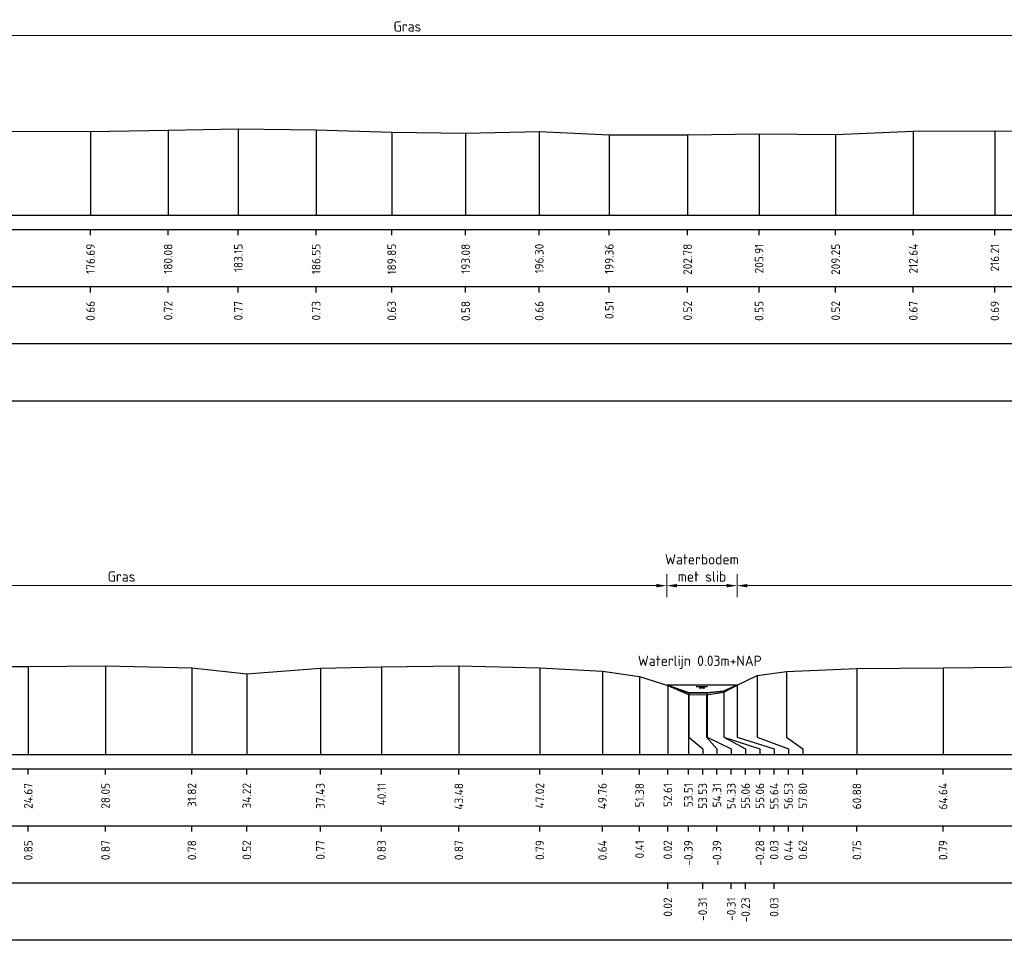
# Model space of a CAD drawing. Header units: metres. Extents: x 132725 to 140175, y 414354 to 417094.
# Tile 44 of 61: x 139874 to 139917, y 416888 to 416929. Entities that reach past the tile are written whole.
import ezdxf
from ezdxf.enums import TextEntityAlignment as Align

# ---------------------------------------------------------------- set-up
doc = ezdxf.new("R2010")
doc.units = ezdxf.units.M
doc.header["$PDMODE"] = 35
doc.header["$PDSIZE"] = 0.075
doc.layers.get('Defpoints').update_dxf_attribs({"true_color": 0x806000})
for name, color, linetype, lineweight in [('B-ME-GW-MAAIVELD-GD', 8, 'GW-MAAIVELD', 25), ('X-ME-AL-PROFIEL_BOVENKANT SLIB-GD', 42, 'Continuous', 35), ('X-XX-AL-DETAIL1-M', 7, 'Continuous', 18), ('X-XX-AL-NAP-T18', 7, 'Continuous', 18)]:
    doc.layers.add(name, color=color, linetype=linetype, lineweight=lineweight)
doc.layers.add('X-ME-AL-PROFIEL_WATERLIJN-GD', color=150, linetype='Continuous')
doc.layers.add('X-ME-AL-PROFIELRASTER-S', color=7, linetype='Continuous')
doc.styles.add('NLCS-ISO-ANNOTATIEF-T18', font='NLCS-ISO.ttf', dxfattribs={"height": 1.8})
doc.styles.add('NLCS-ISO-ANNOTATIVE-T18', font='NLCS-ISO.ttf', dxfattribs={"height": 1.8})
doc.linetypes.add('GW-MAAIVELD', pattern='A,12,[40,NLCS.SHX,S=1,R=0,X=0,Y=-0.5],12', length=24)
doc.dimstyles.new('NLCS-ANNOTATIEF-T18-PIJL_L2_H0', dxfattribs={"dimtxt": 2.5, "dimasz": 1.8, "dimexe": 2, "dimexo": 2, "dimgap": 0.7, "dimtad": 1, "dimzin": 0, "dimdsep": 46, "dimtxsty": 'NLCS-ISO-ANNOTATIEF-T18', "dimcen": 0, "dimdle": 2, "dimclrd": 256, "dimclre": 256, "dimclrt": 10, "dimaunit": 2, "dimadec": 0, "dimazin": 0, "dimtfac": 1, "dimtdec": 3, "dimtofl": 0, "dimtmove": 0, "dimatfit": 3, "dimfxl": 2, "dimfxlon": 1, "dimtfillclr": 256, "dimtolj": 1, "dimtzin": 0, "dimlwd": -1, "dimlwe": -1, "dimarcsym": 0})

# ---------------------------------------------------------------- blocks, each defined once
blk = doc.blocks.new('SAL-PROFIELRASTER_BALK_EIND1-D')
at = {"color": 0, "linetype": 'ByBlock', "lineweight": -2, "flags": 128}
for points in [[(0, 0), (1, 0)], [(0, -2.5), (1, -2.5)], [(0, -12.5), (1, -12.5)]]:
    blk.add_lwpolyline(points, dxfattribs=at)
blk = doc.blocks.new('SAL-PROFIELRASTER_BALK_EIND2-D')
at = {"color": 0, "linetype": 'ByBlock', "lineweight": -2}
blk.add_line((1, -12.5), (0, -12.5), dxfattribs=at)
blk = doc.blocks.new('SAL-PROFIELRASTER_BALK_DATA-D')
at = {"color": 0, "linetype": 'ByBlock', "lineweight": -2}
blk.add_lwpolyline([(0, -3.5), (0, -2.5)], dxfattribs=at)
at = {"color": 0, "linetype": 'ByBlock', "lineweight": -2, "style": 'NLCS-ISO-ANNOTATIVE-T18'}
blk.add_attdef('GETAL', text='', height=1.5, rotation=90, dxfattribs=at).set_placement((0.75, -5), align=Align.RIGHT)
blk = doc.blocks.new('SAL-PROFIELRASTER_AANHAAL-D')
at = {"color": 9, "linetype": 'ByBlock', "lineweight": -2, "flags": 128}
blk.add_lwpolyline([(0, 1), (0, 0)], dxfattribs=at)
blk = doc.blocks.new('*D87')
at = {"layer": 'Defpoints', "color": 0, "transparency": 16777216}
for p in [(139849.451, 416927.988), (139849.451, 416923.168), (139933.274, 416923.198)]:
    blk.add_point(p, dxfattribs=at)
at = {"layer": 'X-XX-AL-DETAIL1-M', "transparency": 16777216}
for p, q in [((139849.451, 416927.488), (139849.451, 416928.488)), ((139933.274, 416927.488), (139933.274, 416928.488)), ((139932.824, 416927.988), (139849.901, 416927.988))]:
    blk.add_line(p, q, dxfattribs=at)
for points in [[(139849.901, 416928.063), (139849.901, 416927.913), (139849.451, 416927.988)], [(139932.824, 416928.063), (139932.824, 416927.913), (139933.274, 416927.988)]]:
    blk.add_solid(points, dxfattribs=at)
at = {"layer": 'X-XX-AL-DETAIL1-M', "color": 10, "transparency": 16777216, "insert": (139891.362, 416928.388), "char_height": 0.45, "attachment_point": 5, "style": 'NLCS-ISO-ANNOTATIEF-T18'}
blk.add_mtext('\\A1;Gras', dxfattribs=at)
blk = doc.blocks.new('SAL-PROFIELRASTER_AANHAAL_STAGGER-D')
at = {"color": 9, "linetype": 'ByBlock', "lineweight": -2, "flags": 128}
for points in [[(0, 0), (0, -0.25)], [(0, -0.25), (1, -0.75)], [(1, -0.75), (1, -1)]]:
    blk.add_lwpolyline(points, dxfattribs=at)
blk = doc.blocks.new('*D164')
at = {"layer": 'Defpoints', "color": 0, "transparency": 16777216}
for p in [(139902.697, 416903.949), (139902.697, 416899.605), (139905.767, 416899.605)]:
    blk.add_point(p, dxfattribs=at)
at = {"layer": 'X-XX-AL-DETAIL1-M', "transparency": 16777216}
for p, q in [((139902.697, 416903.449), (139902.697, 416904.449)), ((139905.767, 416903.449), (139905.767, 416904.449)), ((139905.317, 416903.949), (139903.147, 416903.949))]:
    blk.add_line(p, q, dxfattribs=at)
for points in [[(139903.147, 416904.024), (139903.147, 416903.874), (139902.697, 416903.949)], [(139905.317, 416904.024), (139905.317, 416903.874), (139905.767, 416903.949)]]:
    blk.add_solid(points, dxfattribs=at)
at = {"layer": 'X-XX-AL-DETAIL1-M', "color": 10, "transparency": 16777216, "insert": (139904.232, 416904.724), "char_height": 0.45, "attachment_point": 5, "style": 'NLCS-ISO-ANNOTATIEF-T18'}
blk.add_mtext('\\A1;Waterbodem\\Pmet slib', dxfattribs=at)
blk = doc.blocks.new('*D174')
at = {"layer": 'Defpoints', "color": 0, "transparency": 16777216}
for p in [(139905.767, 416903.949), (139905.767, 416899.605), (139984.682, 416899.474)]:
    blk.add_point(p, dxfattribs=at)
at = {"layer": 'X-XX-AL-DETAIL1-M', "transparency": 16777216}
for p, q in [((139905.767, 416903.449), (139905.767, 416904.449)), ((139984.682, 416903.449), (139984.682, 416904.449)), ((139984.232, 416903.949), (139906.217, 416903.949))]:
    blk.add_line(p, q, dxfattribs=at)
for points in [[(139906.217, 416904.024), (139906.217, 416903.874), (139905.767, 416903.949)], [(139984.232, 416904.024), (139984.232, 416903.874), (139984.682, 416903.949)]]:
    blk.add_solid(points, dxfattribs=at)
at = {"layer": 'X-XX-AL-DETAIL1-M', "color": 10, "transparency": 16777216, "insert": (139945.224, 416904.349), "char_height": 0.45, "attachment_point": 5, "style": 'NLCS-ISO-ANNOTATIEF-T18'}
blk.add_mtext('\\A1;Gras', dxfattribs=at)
blk = doc.blocks.new('*D175')
at = {"layer": 'Defpoints', "color": 0, "transparency": 16777216}
for p in [(139855.048, 416903.949), (139855.048, 416899.618), (139902.697, 416899.605)]:
    blk.add_point(p, dxfattribs=at)
at = {"layer": 'X-XX-AL-DETAIL1-M', "transparency": 16777216}
for p, q in [((139855.048, 416903.449), (139855.048, 416904.449)), ((139902.697, 416903.449), (139902.697, 416904.449)), ((139902.247, 416903.949), (139855.498, 416903.949))]:
    blk.add_line(p, q, dxfattribs=at)
for points in [[(139855.498, 416904.024), (139855.498, 416903.874), (139855.048, 416903.949)], [(139902.247, 416904.024), (139902.247, 416903.874), (139902.697, 416903.949)]]:
    blk.add_solid(points, dxfattribs=at)
at = {"layer": 'X-XX-AL-DETAIL1-M', "color": 10, "transparency": 16777216, "insert": (139878.872, 416904.349), "char_height": 0.45, "attachment_point": 5, "style": 'NLCS-ISO-ANNOTATIEF-T18'}
blk.add_mtext('\\A1;Gras', dxfattribs=at)

msp = doc.modelspace()

# ---------------------------------------------------------------- linework, layer by layer
at = {"layer": 'B-ME-GW-MAAIVELD-GD', "ltscale": 0.1, "flags": 128}
for points in [[(139700.824, 416924.023), (139703.72, 416923.864), (139704.809, 416923.758), (139705.048, 416923.562), (139705.417, 416923.184), (139706.119, 416922.581), (139706.972, 416922.691), (139707.905, 416922.793), (139708.413, 416923.171), (139709.319, 416923.738), (139710.113, 416923.894), (139713.477, 416923.886), (139716.737, 416923.834), (139719.894, 416923.801), (139723.213, 416923.832), (139726.292, 416923.836), (139729.366, 416923.842), (139732.087, 416923.822), (139735.366, 416923.858), (139738.325, 416923.867), (139741.653, 416923.795), (139744.721, 416923.821), (139748.219, 416923.812), (139751.297, 416923.81), (139754.769, 416923.839), (139757.993, 416923.796), (139759.567, 416923.743), (139761.064, 416923.752), (139763.359, 416923.823), (139766.805, 416923.821), (139770.042, 416923.829), (139773.156, 416923.82), (139775.409, 416923.731), (139776.943, 416923.187), (139777.437, 416922.793), (139778.357, 416922.684), (139779.211, 416922.862), (139779.637, 416923.19), (139780.25, 416923.452), (139781.765, 416923.618), (139782.86, 416923.817), (139784.946, 416923.967), (139787.754, 416923.973), (139790.711, 416923.957), (139793.742, 416923.927), (139797.057, 416923.818), (139799.926, 416923.743), (139803.143, 416923.827), (139806.763, 416923.834), (139809.93, 416923.813), (139811.491, 416923.741), (139814.309, 416923.678), (139816.067, 416923.825), (139819.246, 416923.871), (139822.814, 416923.882), (139826.612, 416923.867), (139830.085, 416923.812), (139833.044, 416923.91), (139836.765, 416923.805), (139840.079, 416923.818), (139843.173, 416923.774), (139846.477, 416923.539), (139847.574, 416923.171), (139847.841, 416922.727), (139848.413, 416922.594), (139848.943, 416922.608), (139849.451, 416923.168), (139851.12, 416923.663), (139852.711, 416923.867), (139855.244, 416923.827), (139857.956, 416923.832), (139860.965, 416923.87), (139864.23, 416923.926), (139867.673, 416923.845), (139869.915, 416923.6), (139871.324, 416923.621), (139874.05, 416923.811), (139877.519, 416923.799), (139880.909, 416923.859), (139883.976, 416923.915), (139887.376, 416923.876), (139890.678, 416923.767), (139893.909, 416923.717), (139897.127, 416923.801), (139900.186, 416923.653), (139903.607, 416923.657), (139906.731, 416923.693), (139910.075, 416923.665), (139913.469, 416923.816), (139917.03, 416923.828), (139920.411, 416923.81), (139923.657, 416923.814), (139926.596, 416923.836), (139929.829, 416923.786), (139932.757, 416923.464), (139933.274, 416923.198), (139933.574, 416922.618), (139934.311, 416922.31), (139935.154, 416922.251), (139935.929, 416922.343), (139936.83, 416922.649), (139937.446, 416922.944), (139937.691, 416923.194), (139938.383, 416924.065), (139940.126, 416924.32), (139942.806, 416924.409), (139945.78, 416924.524), (139948.743, 416924.749), (139951.637, 416924.953), (139954.351, 416925.181), (139957.42, 416925.409), (139960.579, 416925.431), (139963.76, 416925.279), (139967.472, 416925.028), (139971.274, 416924.818), (139974.442, 416924.718), (139977.561, 416924.553), (139980.829, 416924.438), (139984.067, 416924.394), (139987.841, 416924.368), (139991.002, 416924.335), (139994.074, 416924.29), (139997.144, 416924.25), (140000.249, 416924.205), (140001.88, 416924.252), (140002.728, 416924.236), (140003.914, 416924.052), (140005.832, 416923.539), (140006.764, 416923.302), (140008.466, 416922.636), (140010.454, 416922.372), (140012.344, 416922.022), (140013.594, 416921.672)], [(139850.128, 416900.541), (139852.399, 416900.399), (139853.293, 416899.618), (139853.69, 416899.126), (139854.324, 416899.044), (139854.628, 416899.167), (139855.034, 416899.608), (139855.8, 416900.183), (139856.775, 416900.423), (139858.993, 416900.384), (139861.986, 416900.423), (139865.148, 416900.38), (139868.235, 416900.327), (139871.58, 416900.42), (139874.798, 416900.422), (139878.175, 416900.446), (139881.949, 416900.357), (139884.345, 416900.097), (139887.562, 416900.347), (139890.234, 416900.407), (139893.611, 416900.441), (139897.152, 416900.363), (139899.885, 416900.214), (139901.51, 416899.98), (139902.741, 416899.591), (139903.64, 416899.187), (139904.436, 416899.183), (139905.191, 416899.297), (139905.767, 416899.605), (139906.653, 416900.016), (139907.932, 416900.196), (139911.004, 416900.322), (139914.768, 416900.361), (139918.791, 416900.404), (139922.989, 416900.352), (139926.777, 416900.344), (139930.096, 416900.281), (139933.163, 416900.097), (139934.794, 416899.861), (139936.495, 416900.091), (139938.848, 416900.252), (139941.958, 416900.319), (139945.218, 416900.362), (139949.105, 416900.388), (139952.745, 416900.329), (139956.098, 416900.314), (139959.542, 416900.249), (139962.565, 416900.068), (139963.726, 416899.842), (139964.662, 416900.061), (139966.928, 416900.182), (139970.563, 416900.314), (139974.153, 416900.363), (139978.323, 416900.345), (139982.302, 416900.238), (139984.034, 416899.988), (139984.682, 416899.474), (139985.076, 416899.165), (139985.759, 416899.123), (139986.442, 416899.125), (139987.017, 416899.404), (139987.695, 416899.835), (139988.873, 416900.076), (139990.965, 416900.286), (139994.203, 416900.365), (139997.452, 416900.345), (140000.676, 416900.292), (140004.04, 416900.283), (140007.468, 416900.26), (140010.769, 416900.251), (140013.887, 416900.078), (140015.127, 416899.802), (140016.568, 416900.1), (140018.297, 416900.22), (140021.585, 416900.281), (140025.135, 416900.267), (140027.886, 416900.235), (140031.551, 416900.283), (140034.929, 416900.284), (140038.237, 416900.269), (140041.694, 416900.206), (140044.032, 416900.019), (140045.126, 416899.771), (140046.417, 416900.058), (140048.158, 416900.193), (140051.091, 416900.3), (140054.207, 416900.325), (140057.382, 416900.339), (140060.365, 416900.333), (140063.226, 416900.31), (140066.605, 416900.284), (140068.893, 416900.074), (140070.312, 416899.824), (140071.072, 416899.465), (140071.339, 416899.238), (140071.823, 416899.198), (140072.509, 416899.242), (140072.842, 416899.444), (140073.446, 416899.835), (140074.484, 416900.197), (140076.363, 416900.321), (140078.773, 416900.336), (140080.577, 416900.055), (140081.363, 416899.442), (140081.856, 416899.106), (140082.389, 416899.148), (140082.905, 416899.181), (140083.314, 416899.422), (140084.438, 416900.268), (140085.853, 416900.6), (140088.46, 416900.699), (140090.728, 416900.85), (140093.295, 416901.056), (140095.708, 416901.328), (140098.105, 416901.586), (140100.992, 416901.792), (140103.382, 416901.925), (140105.123, 416901.948), (140107.602, 416901.902), (140109.327, 416901.834), (140112.166, 416901.628), (140115.217, 416901.404), (140118.679, 416901.244), (140121.377, 416901.119), (140124.513, 416901.103), (140127.737, 416901.166), (140131.235, 416901.208), (140134.715, 416901.295), (140138.208, 416901.276), (140141.572, 416901.137), (140144.249, 416901.107), (140146.047, 416900.876), (140147.037, 416900.742), (140147.629, 416900.751), (140148.736, 416900.394), (140148.925, 416900.362), (140150.371, 416900.252), (140151.163, 416900.042), (140151.7, 416899.826), (140153.419, 416899.512), (140154.028, 416898.815), (140155.988, 416898.405), (140157.818, 416898.235)]]:
    msp.add_lwpolyline(points, dxfattribs=at)
at = {"layer": 'X-ME-AL-PROFIEL_BOVENKANT SLIB-GD'}
msp.add_lwpolyline([(139902.741, 416899.591), (139903.66, 416899.263), (139904.457, 416899.269), (139905.186, 416899.345), (139905.767, 416899.605)], dxfattribs=at)
at = {"layer": 'X-ME-AL-PROFIEL_WATERLIJN-GD'}
for points in [[(139905.767, 416899.605), (139902.697, 416899.605)], [(139903.982, 416899.544), (139904.482, 416899.544)], [(139904.107, 416899.484), (139904.357, 416899.484)]]:
    msp.add_lwpolyline(points, dxfattribs=at)

# ---------------------------------------------------------------- block references
at = {"layer": 'X-ME-AL-PROFIELRASTER-S'}
for p, yscale in [((139880.909, 416920.142), 3.717), ((139883.976, 416920.142), 3.773), ((139887.376, 416920.142), 3.734), ((139877.519, 416920.142), 3.657), ((139890.678, 416920.142), 3.625), ((139893.909, 416920.142), 3.575), ((139897.127, 416920.142), 3.659), ((139900.186, 416920.142), 3.511), ((139903.607, 416920.142), 3.515), ((139906.731, 416920.142), 3.551), ((139910.075, 416920.142), 3.523), ((139913.469, 416920.142), 3.674), ((139917.03, 416920.142), 3.686), ((139874.798, 416896.575), 3.847), ((139878.175, 416896.575), 3.871), ((139881.949, 416896.575), 3.782), ((139887.562, 416896.575), 3.772), ((139890.234, 416896.575), 3.832), ((139893.611, 416896.575), 3.866), ((139897.152, 416896.575), 3.788), ((139899.885, 416896.575), 3.639), ((139907.932, 416897.575), 2.621), ((139911.004, 416896.575), 3.747), ((139914.768, 416896.575), 3.786), ((139884.345, 416896.575), 3.522), ((139901.51, 416896.575), 3.405), ((139906.653, 416897.575), 2.441), ((139902.741, 416896.575), 3.016), ((139902.741, 416896.575), 3.016), ((139902.741, 416896.575), 3.016), ((139902.741, 416896.575), 3.016), ((139905.186, 416897.575), 1.77), ((139905.767, 416897.575), 2.03), ((139905.767, 416897.575), 2.03), ((139905.767, 416897.575), 2.03), ((139905.767, 416897.575), 2.03), ((139903.64, 416896.575), 2.612), ((139903.66, 416897.575), 1.688), ((139904.436, 416897.575), 1.608), ((139904.457, 416897.575), 1.694), ((139905.191, 416897.575), 1.722)]:
    msp.add_blockref('SAL-PROFIELRASTER_AANHAAL-D', p, dxfattribs=dict(at, yscale=yscale))
at = {"layer": 'X-ME-AL-PROFIELRASTER-S', "yscale": 0.25}
for name, p, xscale, zscale in [('SAL-PROFIELRASTER_BALK_EIND1-D', (139700.824, 416920.142), 313.5, 308.2663785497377), ('SAL-PROFIELRASTER_BALK_EIND2-D', (139700.824, 416917.642), 313.5, 308.2663785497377), ('SAL-PROFIELRASTER_BALK_EIND2-D', (139700.824, 416915.142), 313.5, 308.2663785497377), ('SAL-PROFIELRASTER_BALK_EIND1-D', (139850.128, 416896.575), 308, 303.9164703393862), ('SAL-PROFIELRASTER_BALK_EIND2-D', (139850.128, 416894.075), 308, 303.9164703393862), ('SAL-PROFIELRASTER_BALK_EIND2-D', (139850.128, 416891.575), 308, 303.9164703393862)]:
    msp.add_blockref(name, p, dxfattribs=dict(at, xscale=xscale, zscale=zscale))
at = {"layer": 'X-ME-AL-PROFIELRASTER-S', "xscale": 0.25, "yscale": 0.25, "zscale": 0.25}
for p, values in [((139877.519, 416920.142), {'GETAL': '176.69'}), ((139880.909, 416920.142), {'GETAL': '180.08'}), ((139883.976, 416920.142), {'GETAL': '183.15'}), ((139887.376, 416920.142), {'GETAL': '186.55'}), ((139890.678, 416920.142), {'GETAL': '189.85'}), ((139893.909, 416920.142), {'GETAL': '193.08'}), ((139897.127, 416920.142), {'GETAL': '196.30'}), ((139900.186, 416920.142), {'GETAL': '199.36'}), ((139903.607, 416920.142), {'GETAL': '202.78'}), ((139906.731, 416920.142), {'GETAL': '205.91'}), ((139910.075, 416920.142), {'GETAL': '209.25'}), ((139913.469, 416920.142), {'GETAL': '212.64'}), ((139917.03, 416920.142), {'GETAL': '216.21'}), ((139877.519, 416917.642), {'GETAL': '0.66'}), ((139880.909, 416917.642), {'GETAL': '0.72'}), ((139883.976, 416917.642), {'GETAL': '0.77'}), ((139887.376, 416917.642), {'GETAL': '0.73'}), ((139890.678, 416917.642), {'GETAL': '0.63'}), ((139893.909, 416917.642), {'GETAL': '0.58'}), ((139897.127, 416917.642), {'GETAL': '0.66'}), ((139900.186, 416917.642), {'GETAL': '0.51'}), ((139903.607, 416917.642), {'GETAL': '0.52'}), ((139906.731, 416917.642), {'GETAL': '0.55'}), ((139910.075, 416917.642), {'GETAL': '0.52'}), ((139913.469, 416917.642), {'GETAL': '0.67'}), ((139917.03, 416917.642), {'GETAL': '0.69'}), ((139874.798, 416896.575), {'GETAL': '24.67'}), ((139878.175, 416896.575), {'GETAL': '28.05'}), ((139881.949, 416896.575), {'GETAL': '31.82'}), ((139884.345, 416896.575), {'GETAL': '34.22'}), ((139887.562, 416896.575), {'GETAL': '37.43'}), ((139890.234, 416896.575), {'GETAL': '40.11'}), ((139893.611, 416896.575), {'GETAL': '43.48'}), ((139897.152, 416896.575), {'GETAL': '47.02'}), ((139899.885, 416896.575), {'GETAL': '49.76'}), ((139901.51, 416896.575), {'GETAL': '51.38'}), ((139902.741, 416896.575), {'GETAL': '52.61'}), ((139902.741, 416896.575), {'GETAL': '52.61'}), ((139902.741, 416896.575), {'GETAL': '52.61'}), ((139902.741, 416896.575), {'GETAL': '52.61'}), ((139903.64, 416896.575), {'GETAL': '53.51'}), ((139904.265, 416896.575), {'GETAL': '53.53'}), ((139904.89, 416896.575), {'GETAL': '54.31'}), ((139905.515, 416896.575), {'GETAL': '54.33'}), ((139906.14, 416896.575), {'GETAL': '55.06'}), ((139906.765, 416896.575), {'GETAL': '55.06'}), ((139907.39, 416896.575), {'GETAL': '55.64'}), ((139907.39, 416896.575), {'GETAL': '55.64'}), ((139907.39, 416896.575), {'GETAL': '55.64'}), ((139907.39, 416896.575), {'GETAL': '55.64'}), ((139908.015, 416896.575), {'GETAL': '56.53'}), ((139908.64, 416896.575), {'GETAL': '57.80'}), ((139911.004, 416896.575), {'GETAL': '60.88'}), ((139914.768, 416896.575), {'GETAL': '64.64'}), ((139874.798, 416894.075), {'GETAL': '0.85'}), ((139878.175, 416894.075), {'GETAL': '0.87'}), ((139881.949, 416894.075), {'GETAL': '0.78'}), ((139884.345, 416894.075), {'GETAL': '0.52'}), ((139887.562, 416894.075), {'GETAL': '0.77'}), ((139890.234, 416894.075), {'GETAL': '0.83'}), ((139893.611, 416894.075), {'GETAL': '0.87'}), ((139897.152, 416894.075), {'GETAL': '0.79'}), ((139899.885, 416894.075), {'GETAL': '0.64'}), ((139901.51, 416894.075), {'GETAL': '0.41'}), ((139902.741, 416894.075), {'GETAL': '0.02'}), ((139903.64, 416894.075), {'GETAL': '-0.39'}), ((139904.89, 416894.075), {'GETAL': '-0.39'}), ((139906.765, 416894.075), {'GETAL': '-0.28'}), ((139907.39, 416894.075), {'GETAL': '0.03'}), ((139908.015, 416894.075), {'GETAL': '0.44'}), ((139908.64, 416894.075), {'GETAL': '0.62'}), ((139911.004, 416894.075), {'GETAL': '0.75'}), ((139914.768, 416894.075), {'GETAL': '0.79'}), ((139902.741, 416891.575), {'GETAL': '0.02'}), ((139904.265, 416891.575), {'GETAL': '-0.31'}), ((139905.515, 416891.575), {'GETAL': '-0.31'}), ((139906.14, 416891.575), {'GETAL': '-0.23'}), ((139907.39, 416891.575), {'GETAL': '0.03'})]:
    msp.add_blockref('SAL-PROFIELRASTER_BALK_DATA-D', p, dxfattribs=at).add_auto_attribs(values)
at = {"layer": 'X-ME-AL-PROFIELRASTER-S'}
for p, xscale, zscale in [((139903.66, 416897.575), 0.6055481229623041, 0.6055481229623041), ((139904.436, 416897.575), 0.4544972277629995, 0.4544972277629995), ((139904.457, 416897.575), 1.058189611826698, 1.058189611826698), ((139905.186, 416897.575), 0.9541753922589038, 0.9541753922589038), ((139905.191, 416897.575), 1.574563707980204, 1.574563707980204), ((139905.767, 416897.575), 1.623614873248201, 1.623614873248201), ((139905.767, 416897.575), 1.623614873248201, 1.623614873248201), ((139905.767, 416897.575), 1.623614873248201, 1.623614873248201), ((139905.767, 416897.575), 1.623614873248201, 1.623614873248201), ((139906.653, 416897.575), 1.362239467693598, 1.362239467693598), ((139907.932, 416897.575), 0.7082349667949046, 0.7082349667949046)]:
    msp.add_blockref('SAL-PROFIELRASTER_AANHAAL_STAGGER-D', p, dxfattribs=dict(at, xscale=xscale, zscale=zscale))

# ---------------------------------------------------------------- texts
at = {"layer": 'X-XX-AL-NAP-T18', "color": 10, "insert": (139901.432, 416900.305), "char_height": 0.45, "width": 15.43377, "attachment_point": 7, "style": 'NLCS-ISO-ANNOTATIEF-T18'}
msp.add_mtext('Waterlijn 0.03m+NAP', dxfattribs=at)

# ---------------------------------------------------------------- dimensions: what is measured, and where the dimension line sits
at = {"layer": 'X-XX-AL-DETAIL1-M'}
for base, p1, p2, text, picture, middle in [((139849.451, 416927.988), (139933.274, 416923.198), (139849.451, 416923.168), 'Gras', '*D87', (139891.362, 416927.988)), ((139902.697, 416903.949), (139905.767, 416899.605), (139902.697, 416899.605), 'Waterbodem\\Pmet slib', '*D164', (139904.232, 416903.949)), ((139855.048, 416903.949), (139902.697, 416899.605), (139855.048, 416899.618), 'Gras', '*D175', (139878.872, 416903.949)), ((139905.767, 416903.949), (139984.682, 416899.474), (139905.767, 416899.605), 'Gras', '*D174', (139945.224, 416903.949))]:
    dim = msp.add_linear_dim(base=base, p1=p1, p2=p2, text=text, dimstyle='NLCS-ANNOTATIEF-T18-PIJL_L2_H0', dxfattribs=at)
    dim.commit()
    dim.dimension.update_dxf_attribs({"geometry": picture, "text_midpoint": middle, "dimtype": 160})

doc.saveas('drawing.dxf')
